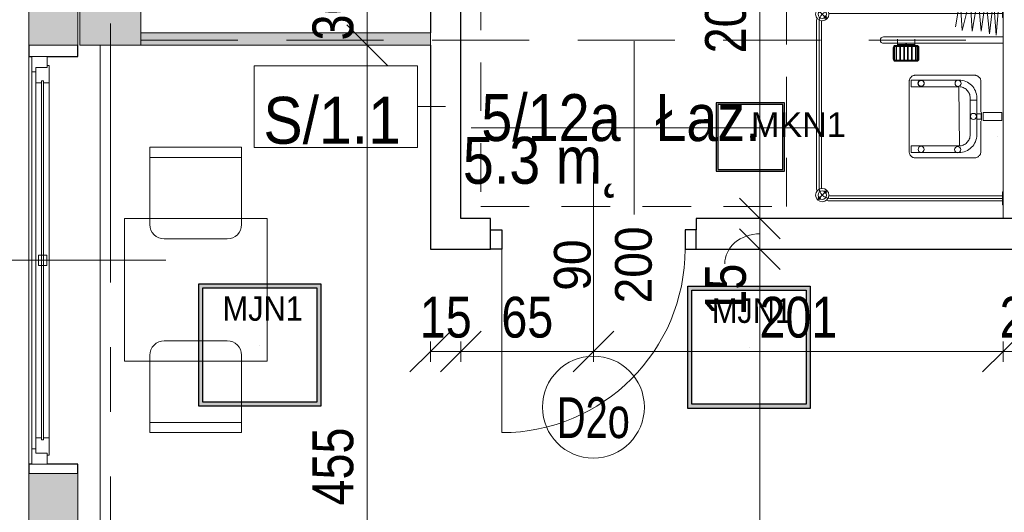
# Model space of a CAD drawing. Header units: centimetres. Extents: x -1631 to 21770, y -8842 to 3590.
# Tile 8 of 150: x -1257 to -774, y 644 to 886. Entities that reach past the tile are written whole.
import ezdxf

# ---------------------------------------------------------------- set-up
doc = ezdxf.new("R2010")
doc.units = ezdxf.units.CM
for name, pattern in [('Oś', [222.25, 127, -31.75, 31.75, -31.75]), ('Ponad', [39.688, 23.813, -15.875]), ('Ukryte', [71.438, 47.625, -23.813])]:
    doc.linetypes.add(name, pattern=pattern)
for name, color, linetype, lineweight in [('A-ANNO-DIMS', 211, 'Continuous', 13), ('A-ANNO-DIMS-100', 211, 'Continuous', 13), ('A-ANNO-NOTE', 131, 'Continuous', 9), ('A-AREA-IDEN', 2, 'Continuous', 13), ('A-DETL-GENF', 92, 'Continuous', 9), ('A-DETL-HDLN', 90, 'Ukryte', 9), ('A-DETL-MEDM', 33, 'Continuous', 13), ('A-DOOR', 31, 'Continuous', 13), ('A-FLOR-OVHD', 1, 'Ponad', 9), ('A-GLAZ', 151, 'Continuous', 13), ('A-GLAZ-IDEN', 152, 'Continuous', 13), ('A-WALL', 113, 'Continuous', 13), ('A-WALL-FNSH', 113, 'Continuous', 13), ('A-WALL-IDEN', 211, 'Continuous', 13), ('A-WALL-PATT', 111, 'Continuous', 13), ('I-FURN', 30, 'Continuous', 9), ('P-SANR-FIXT', 6, 'Continuous', 9), ('S-COLS', 52, 'Continuous', 13), ('S-GRID', 1, 'Continuous', 13)]:
    doc.layers.add(name, color=color, linetype=linetype, lineweight=lineweight)
doc.layers.add('E_oprawy', color=12, linetype='Continuous')
doc.styles.add('Arial', font='arial.ttf', dxfattribs={"width": 0.9, "height": 18})
doc.styles.add('Arial Narrow_5', font='ARIALN.TTF', dxfattribs={"height": 20})
doc.styles.add('Arial_1', font='arial.ttf', dxfattribs={"width": 0.7, "height": 20})
doc.styles.add('Arial_11', font='arial.ttf', dxfattribs={"width": 0.85, "height": 23})
doc.styles.add('Arial_12', font='arial.ttf', dxfattribs={"width": 0.9, "height": 23})
doc.styles.add('Arial_13', font='arial.ttf', dxfattribs={"height": 0.2})
doc.dimstyles.new('Diagonal_1_100__0__wewnętrzne', dxfattribs={"dimscale": 30.48, "dimtxt": 20.468619, "dimasz": 0.656168, "dimexe": 0.164042, "dimexo": 0.0625, "dimgap": 0.032808, "dimtad": 1, "dimdec": 0, "dimdsep": 46, "dimtxsty": 'Arial Narrow_5', "dimblk1": 'OBLIQUE', "dimblk2": 'OBLIQUE', "dimsah": 1, "dimcen": 0.09, "dimazin": 0, "dimtfac": 1, "dimtdec": 4, "dimtix": 1, "dimtmove": 1, "dimatfit": 3, "dimfxl": 0, "dimtvp": 1, "dimtolj": 1, "dimtzin": 0, "dimarcsym": 0})
doc.dimstyles.new('Diagonal_1_100__0__wewnętrzne_1', dxfattribs={"dimscale": 30.48, "dimtxt": 20.468619, "dimasz": 0.656168, "dimexe": 0.164042, "dimexo": 0.0625, "dimgap": 0.032808, "dimtad": 1, "dimdec": 0, "dimdsep": 46, "dimtxsty": 'Arial Narrow_5', "dimblk1": 'OBLIQUE', "dimblk2": 'OBLIQUE', "dimsah": 1, "dimcen": 0.09, "dimazin": 0, "dimtfac": 1, "dimtdec": 4, "dimtix": 1, "dimtmove": 0, "dimatfit": 3, "dimfxl": 0, "dimtvp": 1, "dimtolj": 1, "dimtzin": 0, "dimarcsym": 0})
doc.dimstyles.new('Diagonal_1_100__0__wewnętrzne_2', dxfattribs={"dimscale": 30.48, "dimtxt": 20.468619, "dimasz": 0.656168, "dimexe": 0.164042, "dimexo": 0.0625, "dimgap": 0.032808, "dimtad": 1, "dimdec": 0, "dimdsep": 46, "dimtxsty": 'Arial Narrow_5', "dimblk1": 'OBLIQUE', "dimblk2": 'OBLIQUE', "dimsah": 1, "dimcen": 0.09, "dimazin": 0, "dimtfac": 1, "dimtdec": 4, "dimtix": 1, "dimtmove": 2, "dimatfit": 3, "dimfxl": 0, "dimtvp": 1, "dimtolj": 1, "dimtzin": 0, "dimarcsym": 0})

# ---------------------------------------------------------------- blocks, each defined once
blk = doc.blocks.new('M_Concrete-Square-Column - 300 x 300mm-1794509-5_piętro III __10_50 m_ - stan projektowany')
at = {"layer": 'S-COLS', "lineweight": 9}
blk.add_hatch(color=254, dxfattribs=at).paths.add_polyline_path([(15, -15), (15, 15), (-15, 15), (-15, -15)], flags=0)
for p, q in [((15, 15), (-15, 15)), ((-15, 15), (-15, -15)), ((15, -15), (15, 15)), ((-15, -15), (15, -15))]:
    blk.add_line(p, q, dxfattribs=at)
blk = doc.blocks.new('Blat - Blat-1285693-5_piętro III __10_50 m_ - stan projektowany')
at = {"layer": 'I-FURN'}
for p, q in [((0, 70), (0, 0)), ((70, 70), (0, 70)), ((70, 0), (70, 70)), ((0, 0), (70, 0))]:
    blk.add_line(p, q, dxfattribs=at)
blk = doc.blocks.new('DRZWI 1S - automatyczna etykieta - Drzwi 90 _łazienkowe_-2364279-5_piętro III __10_50 m_ - stan projektowany')
at = {"layer": 'A-DETL-GENF'}
for p, q in [((-50.5, 7.5), (-50.5, -2)), ((-45, 7.5), (-50.5, 7.5)), ((-45, -2), (-45, 7.5)), ((50.5, 7.5), (45, 7.5)), ((45, 7.5), (45, -2)), ((50.5, -2), (50.5, 7.5)), ((-50.5, -2), (-45, -2)), ((45, -2), (50.5, -2))]:
    blk.add_line(p, q, dxfattribs=at)
at = {"layer": 'A-DETL-MEDM', "lineweight": 25}
for p, q in [((-45, 7.5), (-50.5, 7.5)), ((-50.5, 7.5), (-50.5, -2)), ((-45, -2), (-45, 7.5)), ((45, -2), (45, 7.5)), ((45, 7.5), (50.5, 7.5)), ((50.5, 7.5), (50.5, -2)), ((-50.5, -2), (-45, -2)), ((50.5, -2), (45, -2))]:
    blk.add_line(p, q, dxfattribs=at)
at = {"layer": 'A-DOOR'}
blk.add_line((45, 7.5), (45, 97.5), dxfattribs=at)
blk.add_arc((45, 7.5), 90, 90, 180, dxfattribs=at)
blk = doc.blocks.new('brodzik natryskowy dla N - Type 1-2359081-5_piętro III __10_50 m_ - stan projektowany')
at = {"layer": 'P-SANR-FIXT'}
for p, q in [((-27.37, -14.39), (-44.99, -15.67)), ((-44.73, -12.86), (-27.37, -14.39)), ((-42.55, -11.3), (-42.55, -11)), ((-36.05, -11.3), (-42.55, -11.3)), ((-40.55, -11.3), (-40.55, -95.8)), ((-39.3, -11), (-39.3, -95.8)), ((-38.05, -11.3), (-38.05, -95.8)), ((-36.05, -11), (-36.05, -11.3)), ((-26.61, -11.2), (-26.61, -69.6)), ((-23.41, -69.6), (-23.41, -11.2)), ((14.45, -11.52), (10.54, -11.52)), ((10.54, -11.52), (10.54, -20.79)), ((14.45, -11.52), (14.45, -20.79)), ((49.36, -11.3), (49.36, -11)), ((55.86, -11.3), (49.36, -11.3)), ((51.36, -11.3), (51.36, -95.8)), ((52.61, -11), (52.61, -96)), ((53.86, -11.3), (53.86, -95.8)), ((55.86, -11), (55.86, -11.3)), ((-28.14, -17.71), (-45.75, -19.5)), ((-44.99, -15.67), (-28.14, -17.71)), ((-29.41, -21.8), (-46.26, -23.33)), ((-46.26, -23.33), (-29.41, -26.14)), ((-45.75, -19.5), (-29.41, -21.8)), ((-7.62, -24.01), (-7.7, -24.28)), ((-7.51, -23.75), (-7.62, -24.01)), ((-7.38, -23.5), (-7.51, -23.75)), ((-7.23, -23.25), (-7.38, -23.5)), ((-7.05, -23.02), (-7.23, -23.25)), ((-6.85, -22.81), (-7.05, -23.02)), ((-6.64, -22.61), (-6.85, -22.81)), ((-6.41, -22.43), (-6.64, -22.61)), ((-6.17, -22.27), (-6.41, -22.43)), ((-5.92, -22.14), (-6.17, -22.27)), ((-5.66, -22.03), (-5.92, -22.14)), ((-5.39, -21.95), (-5.66, -22.03)), ((-5.12, -21.9), (-5.39, -21.95)), ((-4.84, -21.88), (-5.12, -21.9)), ((10.32, -21.88), (-4.84, -21.88)), ((0.75, -24.29), (1.58, -24.07)), ((1.58, -24.07), (2.44, -23.94)), ((2.44, -23.94), (4.41, -23.89)), ((22.33, -23.94), (3.78, -23.89)), ((4.41, -23.89), (4.41, -27.12)), ((10.54, -20.79), (14.45, -20.79)), ((14.44, -21.54), (10.55, -21.51)), ((13.8, -21.67), (11.19, -21.67)), ((11.19, -21.67), (11.19, -23.94)), ((11.19, -23.94), (13.8, -23.94)), ((13.8, -23.94), (13.8, -21.67)), ((30.14, -21.88), (14.73, -21.88)), ((23.2, -24.07), (22.33, -23.94)), ((24.03, -24.29), (23.2, -24.07)), ((30.36, -21.95), (30.1, -21.9)), ((30.62, -22.03), (30.14, -21.88)), ((30.87, -22.14), (30.62, -22.03)), ((31.12, -22.28), (30.87, -22.14)), ((31.36, -22.44), (31.12, -22.28)), ((31.59, -22.62), (31.36, -22.44)), ((31.81, -22.82), (31.59, -22.62)), ((32.01, -23.04), (31.81, -22.82)), ((32.19, -23.27), (32.01, -23.04)), ((32.35, -23.52), (32.19, -23.27)), ((32.49, -23.77), (32.35, -23.52)), ((32.6, -24.04), (32.49, -23.77)), ((32.68, -24.31), (32.6, -24.04)), ((-29.41, -26.14), (-45.5, -27.16)), ((-45.5, -27.16), (-29.67, -31)), ((-7.7, -24.28), (-7.74, -24.55)), ((-7.74, -24.55), (-7.74, -54.09)), ((-4.68, -29.22), (-4.32, -28.45)), ((-4.32, -28.45), (-3.88, -27.74)), ((-3.88, -27.74), (-3.38, -27.07)), ((-3.38, -27.07), (-2.82, -26.45)), ((-2.82, -26.45), (-2.2, -25.89)), ((-2.2, -25.89), (-1.53, -25.38)), ((-1.53, -25.38), (-0.81, -24.95)), ((-0.51, -28.74), (-0.87, -29.14)), ((-0.81, -24.95), (-0.05, -24.58)), ((-0.12, -28.38), (-0.51, -28.74)), ((0.31, -28.06), (-0.12, -28.38)), ((-0.05, -24.58), (0.75, -24.29)), ((0.76, -27.79), (0.31, -28.06)), ((1.25, -27.55), (0.76, -27.79)), ((1.76, -27.36), (1.25, -27.55)), ((2.29, -27.23), (1.76, -27.36)), ((2.84, -27.14), (2.29, -27.23)), ((3.4, -27.11), (2.84, -27.14)), ((4.41, -27.12), (3.4, -27.11)), ((3.78, -27.12), (21.37, -27.12)), ((21.37, -27.12), (21.94, -27.14)), ((21.94, -27.14), (22.49, -27.23)), ((22.49, -27.23), (23.02, -27.36)), ((23.02, -27.36), (23.53, -27.55)), ((23.53, -27.55), (24.01, -27.79)), ((24.01, -27.79), (24.47, -28.06)), ((24.83, -24.58), (24.03, -24.29)), ((24.47, -28.06), (24.89, -28.38)), ((25.59, -24.95), (24.83, -24.58)), ((24.89, -28.38), (25.29, -28.74)), ((25.29, -28.74), (25.65, -29.14)), ((26.31, -25.38), (25.59, -24.95)), ((26.98, -25.89), (26.31, -25.38)), ((27.59, -26.45), (26.98, -25.89)), ((28.16, -27.07), (27.59, -26.45)), ((28.66, -27.74), (28.16, -27.07)), ((29.09, -28.45), (28.66, -27.74)), ((29.46, -29.22), (29.09, -28.45)), ((32.74, -24.58), (32.68, -24.31)), ((32.74, -24.86), (32.74, -24.58)), ((32.74, -54.38), (32.74, -24.86)), ((-29.67, -31), (-44.99, -32.02)), ((-44.99, -32.02), (-31.46, -34.32)), ((-5.37, -32.6), (-5.32, -31.71)), ((-5.29, -56.03), (-5.37, -32.6)), ((-5.32, -31.71), (-5.19, -30.85)), ((-5.19, -30.85), (-4.98, -30.01)), ((-4.98, -30.01), (-4.68, -29.22)), ((26.92, -32.43), (-2.15, -32.63)), ((-2.15, -32.63), (-2.15, -56.03)), ((-2.03, -31.55), (-2.11, -32.1)), ((-1.89, -31.01), (-2.03, -31.55)), ((-1.71, -30.51), (-1.89, -31.01)), ((-1.47, -30.02), (-1.71, -30.51)), ((-1.19, -29.56), (-1.47, -30.02)), ((-0.87, -29.14), (-1.19, -29.56)), ((25.65, -29.14), (25.96, -29.56)), ((25.96, -29.56), (26.24, -30.02)), ((26.24, -30.02), (26.48, -30.51)), ((26.48, -30.51), (26.66, -31.01)), ((26.66, -31.01), (26.8, -31.55)), ((26.8, -31.55), (26.88, -32.1)), ((26.92, -56.03), (26.92, -32.43)), ((29.75, -30.01), (29.46, -29.22)), ((29.97, -30.85), (29.75, -30.01)), ((30.1, -31.71), (29.97, -30.85)), ((30.07, -32.63), (30.07, -56.03)), ((30.15, -32.6), (30.1, -31.71)), ((-21.31, -52.3), (-15.71, -52.3)), ((-21.31, -52.6), (-15.71, -52.6)), ((-21.31, -52.9), (-15.71, -52.9)), ((-5.23, -51), (-5.24, -51.15)), ((-5.24, -51.15), (-5.23, -51.29)), ((-5.21, -50.85), (-5.23, -51)), ((-5.23, -51.29), (-5.21, -51.44)), ((-5.18, -50.71), (-5.21, -50.85)), ((-5.21, -51.44), (-5.18, -51.58)), ((-5.13, -50.58), (-5.18, -50.71)), ((-5.18, -51.58), (-5.13, -51.71)), ((-5.07, -50.45), (-5.13, -50.58)), ((-5.13, -51.71), (-5.07, -51.84)), ((-4.99, -50.33), (-5.07, -50.45)), ((-5.07, -51.84), (-4.99, -51.96)), ((-4.91, -50.21), (-4.99, -50.33)), ((-4.99, -51.96), (-4.91, -52.08)), ((-4.81, -50.11), (-4.91, -50.21)), ((-4.91, -52.08), (-4.81, -52.18)), ((-4.71, -50.02), (-4.81, -50.11)), ((-4.81, -52.18), (-4.71, -52.27)), ((-4.6, -49.93), (-4.71, -50.02)), ((-4.71, -52.27), (-4.6, -52.36)), ((-4.48, -49.86), (-4.6, -49.93)), ((-4.6, -52.36), (-4.48, -52.43)), ((-4.35, -49.8), (-4.48, -49.86)), ((-4.48, -52.43), (-4.35, -52.49)), ((-4.21, -49.75), (-4.35, -49.8)), ((-4.35, -52.49), (-4.21, -52.54)), ((-4.07, -49.71), (-4.21, -49.75)), ((-4.21, -52.54), (-4.07, -52.58)), ((-3.93, -49.69), (-4.07, -49.71)), ((-4.07, -52.58), (-3.93, -52.6)), ((-3.78, -49.68), (-3.93, -49.69)), ((-3.93, -52.6), (-3.78, -52.61)), ((-3.78, -52.61), (-3.63, -52.6)), ((-3.48, -49.71), (-3.63, -49.69)), ((-3.63, -52.6), (-3.48, -52.58)), ((-3.34, -49.75), (-3.48, -49.71)), ((-3.48, -52.58), (-3.34, -52.54)), ((-3.21, -49.8), (-3.34, -49.75)), ((-3.34, -52.54), (-3.21, -52.49)), ((-3.08, -49.86), (-3.21, -49.8)), ((-3.21, -52.49), (-3.08, -52.43)), ((-2.96, -49.93), (-3.08, -49.86)), ((-3.08, -52.43), (-2.96, -52.36)), ((-2.85, -50.02), (-2.96, -49.93)), ((-2.96, -52.36), (-2.85, -52.27)), ((-2.74, -50.11), (-2.85, -50.02)), ((-2.85, -52.27), (-2.74, -52.18)), ((-2.65, -50.21), (-2.74, -50.11)), ((-2.74, -52.18), (-2.65, -52.08)), ((-2.56, -50.33), (-2.65, -50.21)), ((-2.65, -52.08), (-2.56, -51.96)), ((-2.49, -50.45), (-2.56, -50.33)), ((-2.56, -51.96), (-2.49, -51.84)), ((-2.43, -50.58), (-2.49, -50.45)), ((-2.49, -51.84), (-2.43, -51.71)), ((-2.38, -50.71), (-2.43, -50.58)), ((-2.43, -51.71), (-2.38, -51.58)), ((-2.34, -50.85), (-2.38, -50.71)), ((-2.38, -51.58), (-2.34, -51.44)), ((-2.32, -51), (-2.34, -50.85)), ((-2.34, -51.44), (-2.32, -51.29)), ((-2.31, -51.15), (-2.32, -51)), ((-2.32, -51.29), (-2.31, -51.15)), ((-22.41, -54.35), (-25.41, -54.35)), ((-22.81, -62.85), (-22.81, -54.35)), ((-22.61, -62.85), (-22.61, -54.35)), ((-22.41, -63.8), (-22.41, -53.4)), ((-22.11, -63.8), (-22.11, -53.4)), ((-21.81, -63.8), (-21.81, -53.4)), ((-21.81, -53.7), (-15.21, -53.7)), ((-21.81, -54), (-15.21, -54)), ((-21.81, -55.6), (-15.21, -55.6)), ((-21.81, -55.9), (-15.21, -55.9)), ((-21.81, -57.5), (-15.21, -57.5)), ((-21.81, -57.8), (-15.21, -57.8)), ((-15.21, -53.4), (-15.21, -63.8)), ((-14.91, -53.4), (-14.91, -63.8)), ((-14.61, -53.4), (-14.61, -63.8)), ((-7.74, -54.09), (-7.74, -54.37)), ((-7.74, -54.37), (-7.7, -54.64)), ((-7.7, -54.64), (-7.62, -54.91)), ((-7.62, -54.91), (-7.52, -55.18)), ((-7.52, -55.18), (-7.4, -55.43)), ((-7.4, -55.43), (-7.25, -55.67)), ((-7.25, -55.67), (-7.07, -55.9)), ((-7.07, -55.9), (-6.88, -56.11)), ((-6.88, -56.11), (-6.67, -56.31)), ((-6.67, -56.31), (-6.44, -56.49)), ((-6.44, -56.49), (-6.2, -56.64)), ((-6.2, -56.64), (-5.95, -56.77)), ((-5.95, -56.77), (-5.69, -56.88)), ((-5.69, -56.88), (-5.41, -56.96)), ((-5.41, -56.96), (-5.13, -57.01)), ((-2.15, -56.03), (-5.29, -56.03)), ((-5.13, -57.01), (29.82, -57.01)), ((26.92, -56.03), (30.07, -56.03)), ((29.82, -57.01), (30.1, -57.01)), ((30.1, -57.01), (30.38, -56.96)), ((30.38, -56.96), (30.65, -56.89)), ((30.65, -56.89), (30.92, -56.78)), ((30.92, -56.78), (31.17, -56.66)), ((31.17, -56.66), (31.41, -56.51)), ((31.41, -56.51), (31.64, -56.34)), ((31.64, -56.34), (31.85, -56.14)), ((31.85, -56.14), (32.05, -55.93)), ((32.05, -55.93), (32.22, -55.71)), ((32.22, -55.71), (32.38, -55.46)), ((32.38, -55.46), (32.51, -55.21)), ((32.51, -55.21), (32.61, -54.94)), ((32.61, -54.94), (32.69, -54.67)), ((32.69, -54.67), (32.74, -54.38)), ((-21.81, -59.4), (-15.21, -59.4)), ((-21.81, -59.7), (-15.21, -59.7)), ((-21.81, -61.3), (-15.21, -61.3)), ((-21.81, -61.6), (-15.21, -61.6)), ((-22.41, -62.85), (-25.41, -62.85)), ((-21.81, -63.2), (-15.21, -63.2)), ((-21.81, -63.5), (-15.21, -63.5)), ((-15.71, -64.3), (-21.31, -64.3)), ((-15.71, -64.6), (-21.31, -64.6)), ((-15.71, -64.9), (-21.31, -64.9)), ((-35.25, -97.25), (-40.13, -102.13)), ((47.11, -100.05), (-33.8, -100.05)), ((-33.8, -101.3), (47.11, -101.3)), ((48.56, -97.25), (53.43, -102.13)), ((47.11, -102.55), (-33.8, -102.55))]:
    blk.add_line(p, q, dxfattribs=at)
for centre, radius in [((12.42, -25.5), 1.5), ((-3.77, -33.05), 1.5), ((28.71, -33.24), 1.5), ((-3.85, -51.24), 1.5), ((28.59, -51.18), 1.5), ((-37.69, -99.69), 3.25), ((51, -99.69), 3.25), ((-39.18, -101.17), 0.62), ((-37.69, -99.69), 2.1), ((-39.18, -101.17), 0.32), ((-36.21, -98.2), 0.62), ((-36.21, -98.2), 0.32), ((49.51, -98.2), 0.62), ((51, -99.69), 2.1), ((49.51, -98.2), 0.32), ((52.48, -101.17), 0.62), ((52.48, -101.17), 0.32)]:
    blk.add_circle(centre, radius, dxfattribs=at)
for centre, radius, start, end in [((-21.31, -53.4), 1.1, 90, 180), ((-21.31, -53.4), 0.8, 90, 180), ((-21.31, -53.4), 0.5, 90, 180), ((-15.71, -53.4), 1.1, 360, 90), ((-15.71, -53.4), 0.8, 360, 90), ((-15.71, -53.4), 0.5, 360, 90), ((-21.31, -63.8), 1.1, 180, 270), ((-21.31, -63.8), 0.8, 180, 270), ((-21.31, -63.8), 0.5, 180, 270), ((-15.71, -63.8), 0.5, 270, 360), ((-15.71, -63.8), 0.8, 270, 360), ((-15.71, -63.8), 1.1, 270, 360), ((-25.01, -69.6), 1.6, 180, 360), ((-33.8, -95.8), 6.75, 180, 196.4965), ((-33.8, -95.8), 5.5, 180, 270), ((-33.8, -95.8), 4.25, 180, 188.8511), ((47.11, -95.8), 5.5, 270, 360), ((47.11, -95.8), 4.25, 351.1489, 360), ((47.11, -95.8), 6.75, 343.5035, 360), ((-33.8, -95.8), 4.25, 261.1489, 270), ((47.11, -95.8), 4.25, 270, 278.8511), ((-33.8, -95.8), 6.75, 253.5035, 270), ((47.11, -95.8), 6.75, 270, 286.4965)]:
    blk.add_arc(centre, radius, start, end, dxfattribs=at)
blk.add_ellipse((-23.14, -58.6), major_axis=(0, 0.325), ratio=0.224951, dxfattribs=at)
blk = doc.blocks.new('krzesło - krzesło-823058-5_piętro III __10_50 m_ - stan projektowany')
at = {"layer": 'I-FURN'}
for p, q in [((-22.5, 22.5), (-22.5, -15.5)), ((22.5, 22.5), (-22.5, 22.5)), ((22.5, -15.5), (22.5, 22.5)), ((22.5, 17.5), (-22.5, 17.5)), ((-15.5, -22.5), (15.5, -22.5))]:
    blk.add_line(p, q, dxfattribs=at)
for centre, start, end in [((-15.5, -15.5), 180, 270), ((15.5, -15.5), 270, 0)]:
    blk.add_arc(centre, 7, start, end, dxfattribs=at)
blk = doc.blocks.new('krzesło - krzesło-1270919-5_piętro III __10_50 m_ - stan projektowany')
at = {"layer": 'I-FURN'}
for p, q in [((-15.5, 22.5), (15.5, 22.5)), ((-22.5, -22.5), (-22.5, 15.5)), ((22.5, 15.5), (22.5, -22.5)), ((22.5, -17.5), (-22.5, -17.5)), ((22.5, -22.5), (-22.5, -22.5))]:
    blk.add_line(p, q, dxfattribs=at)
for centre, start, end in [((-15.5, 15.5), 90, 180), ((15.5, 15.5), 360, 90)]:
    blk.add_arc(centre, 7, start, end, dxfattribs=at)
blk = doc.blocks.new('Okno - automatyczna etykieta - 200x165 _projektowane_-2617392-5_piętro III __10_50 m_ - stan projektowany')
at = {"layer": 'A-GLAZ'}
for p, q in [((-92.5, 10.5), (-100, 10.5)), ((-100, 10.5), (-100, 3)), ((-100, 10.5), (100, 10.5)), ((-92.5, 8.5), (-92.5, 10.5)), ((92.5, 10.5), (-92.5, 10.5)), ((100, 10.5), (92.5, 10.5)), ((92.5, 10.5), (92.5, 8.5)), ((100, 3), (100, 10.5)), ((-87, 8.5), (-94.5, 8.5)), ((-94.5, 8.5), (-94.5, 3)), ((-94.5, 3), (-94.5, 8.5)), ((-94.5, 8.5), (-92.5, 8.5)), ((88, 5.75), (-88, 5.75)), ((-88, 5.75), (-88, 4.75)), ((-88, 4.75), (-88, 5.75)), ((-88, 5.75), (-87, 5.75)), ((-87, 5.75), (-87, 8.5)), ((87, 8.5), (-87, 8.5)), ((2.5, 7.25), (-2.5, 7.25)), ((-2.5, 7.25), (-2.5, 3.25)), ((2.5, 3.25), (2.5, 7.25)), ((94.5, 8.5), (87, 8.5)), ((87, 8.5), (87, 5.75)), ((87, 5.75), (88, 5.75)), ((88, 4.75), (88, 5.75)), ((88, 5.75), (88, 4.75)), ((92.5, 8.5), (94.5, 8.5)), ((94.5, 3), (94.5, 8.5)), ((94.5, 8.5), (94.5, 3)), ((-100, 3), (-94.5, 3)), ((-94.5, 3), (-95.5, 3)), ((-95.5, 3), (-95.5, 2)), ((-95.5, 2), (-87, 2)), ((-88, 4.75), (88, 4.75)), ((-87, 4.75), (-88, 4.75)), ((-87, 2), (-87, 4.75)), ((87, 2), (-87, 2)), ((-2.5, 3.25), (2.5, 3.25)), ((87, 4.75), (87, 2)), ((88, 4.75), (87, 4.75)), ((87, 2), (95.5, 2)), ((95.5, 3), (94.5, 3)), ((94.5, 3), (100, 3)), ((95.5, 2), (95.5, 3))]:
    blk.add_line(p, q, dxfattribs=at)
blk = doc.blocks.new('DIMBLOCK27-5_piętro III __10_50 m_ - stan projektowany')
at = {"layer": 'A-ANNO-DIMS-100', "transparency": 16777216}
for p, q in [((-1086.6, 873.33), (-1096.6, 883.33)), ((-1091.6, 873.33), (-1081.6, 873.33)), ((-1086.6, 873.33), (-1091.6, 873.33)), ((-1086.6, 418.33), (-1086.6, 873.33)), ((-1086.6, 873.33), (-1076.6, 863.33)), ((-1086.6, 418.33), (-1096.6, 428.33)), ((-1091.6, 418.33), (-1081.6, 418.33)), ((-1086.6, 418.33), (-1091.6, 418.33)), ((-1086.6, 418.33), (-1076.6, 408.33))]:
    blk.add_line(p, q, dxfattribs=at)
at = {"layer": 'A-ANNO-DIMS-100', "color": 0, "transparency": 16777216, "insert": (-1113.45, 647.61), "char_height": 20, "width": 45.6158, "attachment_point": 1, "rotation": 90, "line_spacing_factor": 0.974696, "style": 'Arial Narrow_5'}
blk.add_mtext('455', dxfattribs=at)
blk = doc.blocks.new('_Oblique')
at = {"color": 0, "linetype": 'ByBlock', "lineweight": -2}
blk.add_line((-0.5, -0.5), (0.5, 0.5), dxfattribs=at)
blk = doc.blocks.new('DIMBLOCK28-5_piętro III __10_50 m_ - stan projektowany')
at = {"layer": 'A-ANNO-DIMS-100', "transparency": 16777216}
for p, q in [((-1086.6, 903.33), (-1096.6, 913.33)), ((-1091.6, 903.33), (-1081.6, 903.33)), ((-1086.6, 903.33), (-1091.6, 903.33)), ((-1086.6, 873.33), (-1086.6, 903.33)), ((-1086.6, 903.33), (-1076.6, 893.33)), ((-1086.6, 873.33), (-1096.6, 883.33)), ((-1091.6, 873.33), (-1081.6, 873.33)), ((-1086.6, 873.33), (-1091.6, 873.33)), ((-1086.6, 873.33), (-1076.6, 863.33))]:
    blk.add_line(p, q, dxfattribs=at)
at = {"layer": 'A-ANNO-DIMS-100', "color": 0, "transparency": 16777216, "insert": (-1113.45, 875.65), "char_height": 20, "width": 30.4105, "attachment_point": 1, "rotation": 90, "line_spacing_factor": 0.974696, "style": 'Arial Narrow_5'}
blk.add_mtext('30', dxfattribs=at)
blk = doc.blocks.new('DIMBLOCK110-5_piętro III __10_50 m_ - stan projektowany')
at = {"layer": 'A-ANNO-DIMS-100', "transparency": 16777216}
for p, q in [((-893.96, 988.33), (-903.96, 998.33)), ((-888.96, 988.33), (-898.96, 988.33)), ((-893.96, 988.33), (-893.96, 788.33)), ((-893.96, 988.33), (-883.96, 978.33)), ((-893.96, 988.33), (-888.96, 988.33)), ((-893.96, 788.33), (-903.96, 798.33)), ((-888.96, 788.33), (-898.96, 788.33)), ((-893.96, 788.33), (-883.96, 778.33)), ((-893.96, 788.33), (-888.96, 788.33))]:
    blk.add_line(p, q, dxfattribs=at)
at = {"layer": 'A-ANNO-DIMS-100', "color": 0, "transparency": 16777216, "insert": (-920.81, 869.32), "char_height": 20, "width": 45.6158, "attachment_point": 1, "rotation": 90, "line_spacing_factor": 0.974696, "style": 'Arial Narrow_5'}
blk.add_mtext('200', dxfattribs=at)
blk = doc.blocks.new('DIMBLOCK111-5_piętro III __10_50 m_ - stan projektowany')
at = {"layer": 'A-ANNO-DIMS-100', "transparency": 16777216}
for p, q in [((-893.96, 788.33), (-903.96, 798.33)), ((-888.96, 788.33), (-898.96, 788.33)), ((-893.96, 788.33), (-893.96, 773.33)), ((-893.96, 788.33), (-883.96, 778.33)), ((-893.96, 788.33), (-888.96, 788.33)), ((-893.96, 773.33), (-903.96, 783.33)), ((-888.96, 773.33), (-898.96, 773.33)), ((-893.96, 773.33), (-883.96, 763.33)), ((-893.96, 773.33), (-888.96, 773.33))]:
    blk.add_line(p, q, dxfattribs=at)
blk.add_ellipse((-893.96, 766.06), major_axis=(17.24, 0), ratio=0.856119, start_param=1.570796, end_param=3.141593, dxfattribs=at)
at = {"layer": 'A-ANNO-DIMS-100', "color": 0, "transparency": 16777216, "insert": (-920.81, 740.72), "char_height": 20, "width": 30.4105, "attachment_point": 1, "rotation": 90, "line_spacing_factor": 0.974696, "style": 'Arial Narrow_5'}
blk.add_mtext('15', dxfattribs=at)
blk = doc.blocks.new('DIMBLOCK112-5_piętro III __10_50 m_ - stan projektowany')
at = {"layer": 'A-ANNO-DIMS-100', "transparency": 16777216}
for p, q in [((-893.96, 773.33), (-903.96, 783.33)), ((-888.96, 773.33), (-898.96, 773.33)), ((-893.96, 773.33), (-893.96, 418.33)), ((-893.96, 773.33), (-883.96, 763.33)), ((-893.96, 773.33), (-888.96, 773.33)), ((-893.96, 418.33), (-903.96, 428.33)), ((-888.96, 418.33), (-898.96, 418.33)), ((-893.96, 418.33), (-883.96, 408.33)), ((-893.96, 418.33), (-888.96, 418.33))]:
    blk.add_line(p, q, dxfattribs=at)
at = {"layer": 'A-ANNO-DIMS-100', "color": 0, "transparency": 16777216, "insert": (-920.81, 576.82), "char_height": 20, "width": 45.6158, "attachment_point": 1, "rotation": 90, "line_spacing_factor": 0.974696, "style": 'Arial Narrow_5'}
blk.add_mtext('355', dxfattribs=at)
blk = doc.blocks.new('METKA_POMIESZCZENIA2 - Rozbudowana - bez ramki-2396678-5_piętro III __10_50 m_ - stan projektowany')
at = {"layer": 'A-AREA-IDEN'}
for p, q in [((0, 0.425), (0, 0)), ((0.0976, 0), (-0.8, 0)), ((-0.8, 0), (0.9, 0)), ((0, 0), (0, -0.425))]:
    blk.add_line(p, q, dxfattribs=at)
blk = doc.blocks.new('DIMBLOCK176-5_piętro III __10_50 m_ - stan projektowany')
at = {"layer": 'A-ANNO-DIMS-100', "transparency": 16777216}
for p, q in [((-1055.62, 723.09), (-1045.62, 733.09)), ((-1040.62, 723.09), (-1030.62, 733.09)), ((-1055.62, 728.09), (-1055.62, 718.09)), ((-1055.62, 723.09), (-1055.62, 728.09)), ((-1040.62, 728.09), (-1040.62, 718.09)), ((-1040.62, 723.09), (-1040.62, 728.09)), ((-1055.62, 723.09), (-1065.62, 713.09)), ((-1055.62, 723.09), (-1040.62, 723.09)), ((-1040.62, 723.09), (-1050.62, 713.09))]:
    blk.add_line(p, q, dxfattribs=at)
at = {"layer": 'A-ANNO-DIMS-100', "color": 0, "transparency": 16777216, "insert": (-1060.79, 749.94), "char_height": 20, "width": 30.4105, "attachment_point": 1, "line_spacing_factor": 0.974696, "style": 'Arial Narrow_5'}
blk.add_mtext('15', dxfattribs=at)
blk = doc.blocks.new('DIMBLOCK177-5_piętro III __10_50 m_ - stan projektowany')
at = {"layer": 'A-ANNO-DIMS-100', "transparency": 16777216}
for p, q in [((-1040.62, 723.09), (-1030.62, 733.09)), ((-975.62, 723.09), (-965.62, 733.09)), ((-1040.62, 728.09), (-1040.62, 718.09)), ((-1040.62, 723.09), (-1040.62, 728.09)), ((-975.62, 728.09), (-975.62, 718.09)), ((-975.62, 723.09), (-975.62, 728.09)), ((-1040.62, 723.09), (-1050.62, 713.09)), ((-1040.62, 723.09), (-975.62, 723.09)), ((-975.62, 723.09), (-985.62, 713.09))]:
    blk.add_line(p, q, dxfattribs=at)
at = {"layer": 'A-ANNO-DIMS-100', "color": 0, "transparency": 16777216, "insert": (-1020.79, 749.94), "char_height": 20, "width": 30.4105, "attachment_point": 1, "line_spacing_factor": 0.974696, "style": 'Arial Narrow_5'}
blk.add_mtext('65', dxfattribs=at)
blk = doc.blocks.new('DIMBLOCK178-5_piętro III __10_50 m_ - stan projektowany')
at = {"layer": 'A-ANNO-DIMS-100', "transparency": 16777216}
for p, q in [((-975.62, 723.09), (-965.62, 733.09)), ((-774.62, 723.09), (-764.62, 733.09)), ((-975.62, 728.09), (-975.62, 718.09)), ((-975.62, 723.09), (-975.62, 728.09)), ((-774.62, 728.09), (-774.62, 718.09)), ((-774.62, 723.09), (-774.62, 728.09)), ((-975.62, 723.09), (-985.62, 713.09)), ((-975.62, 723.09), (-774.62, 723.09)), ((-774.62, 723.09), (-784.62, 713.09))]:
    blk.add_line(p, q, dxfattribs=at)
at = {"layer": 'A-ANNO-DIMS-100', "color": 0, "transparency": 16777216, "insert": (-894.13, 749.94), "char_height": 20, "width": 45.6158, "attachment_point": 1, "line_spacing_factor": 0.974696, "style": 'Arial Narrow_5'}
blk.add_mtext('201', dxfattribs=at)
blk = doc.blocks.new('DIMBLOCK179-5_piętro III __10_50 m_ - stan projektowany')
at = {"layer": 'A-ANNO-DIMS-100', "transparency": 16777216}
for p, q in [((-774.62, 723.09), (-764.62, 733.09)), ((-752.62, 723.09), (-742.62, 733.09)), ((-774.62, 728.09), (-774.62, 718.09)), ((-774.62, 723.09), (-774.62, 728.09)), ((-752.62, 728.09), (-752.62, 718.09)), ((-752.62, 723.09), (-752.62, 728.09)), ((-774.62, 723.09), (-784.62, 713.09)), ((-774.62, 723.09), (-752.62, 723.09)), ((-752.62, 723.09), (-762.62, 713.09))]:
    blk.add_line(p, q, dxfattribs=at)
at = {"layer": 'A-ANNO-DIMS-100', "color": 0, "transparency": 16777216, "insert": (-776.29, 749.94), "char_height": 20, "width": 30.4105, "attachment_point": 1, "line_spacing_factor": 0.974696, "style": 'Arial Narrow_5'}
blk.add_mtext('22', dxfattribs=at)
blk = doc.blocks.new('ET sciana_AT7 - 10mm-2270614-5_piętro III __10_50 m_ - stan projektowany')
at = {"layer": 'A-WALL-IDEN'}
for p, q in [((-0.4, 0.196875), (0.4, 0.196875)), ((-0.4, -0.203125), (-0.4, 0.196875)), ((0.4, 0.196875), (0.4, -0.203125)), ((-0.4, -0.203125), (0.4, -0.203125))]:
    blk.add_line(p, q, dxfattribs=at)
blk = doc.blocks.new('Okno_LD_typ 100 - metka _ wys_parapetu-2491833-5_piętro III __10_50 m_ - stan projektowany')
at = {"layer": 'A-GLAZ-IDEN'}
blk.add_line((0, 1.8925), (0, -0.3919), dxfattribs=at)
blk.add_circle((0, -0.0919), 0.3, dxfattribs=at)
at = {"layer": 'A-GLAZ-IDEN', "insert": (0.4711, 0.6634), "char_height": 0.2, "width": 0.48783, "attachment_point": 3, "rotation": 90, "line_spacing_factor": 0.936439, "style": 'Arial_13', "bg_fill": 3, "box_fill_scale": 1.25, "bg_fill_color": 256, "bg_fill_true_color": 13158600, "bg_fill_transparency": 0}
blk.add_mtext('\\pxqr,t6.35,12.7,19.05,25.4,31.75,38.1,44.45,50.8,57.15,63.5,69.85,76.2,82.55,88.9,95.25,101.6,107.95,114.3,120.65,127,133.35,139.7,146.05,152.4,158.75,165.1,171.45,177.8,184.15,190.5,196.85,203.2;{hp= }', dxfattribs=at)
blk = doc.blocks.new('MJN1')
at = {"layer": 'E_oprawy', "linetype": 'ByBlock'}
h = blk.add_hatch(color=256, dxfattribs=at)
h.paths.add_polyline_path([(-30, -30), (-30, 30), (30, 30), (30, -30)])
h.paths.add_polyline_path([(-28, -28), (-28, 28), (28, 28), (28, -28)], flags=16)
for points in [[(-30, -30), (-30, 30), (30, 30), (30, -30)], [(-28, -28), (-28, 28), (28, 28), (28, -28)]]:
    blk.add_lwpolyline(points, close=True, dxfattribs=at)
blk.add_circle((0, 0), 0.0000001, dxfattribs=at)
at = {"layer": 'E_oprawy', "color": 4, "style": 'Arial', "width": 0.9}
blk.add_text('MJN1', height=12, dxfattribs=at).set_placement((-18.29, 11.9))
blk = doc.blocks.new('MKN1')
at = {"layer": 'E_oprawy', "linetype": 'ByBlock'}
for points in [[(9572.75, 390.73), (9572.75, 357.13), (9606.35, 357.13), (9606.35, 390.73)], [(9573.55, 389.92), (9573.55, 357.92), (9605.55, 357.92), (9605.55, 389.92)]]:
    blk.add_lwpolyline(points, close=True, dxfattribs=at)
for centre in [(9589.55, 373.92), (9710.84, 373.92)]:
    blk.add_circle(centre, 0.01, dxfattribs=at)
at = {"layer": 'E_oprawy', "color": 4, "linetype": 'ByBlock', "insert": (9589.85, 385.97), "char_height": 0.2, "width": 42.2965, "attachment_point": 1}
blk.add_mtext('{\\fArial|b0|i0|c0|p0;\\H60x;MKN1}', dxfattribs=at)

msp = doc.modelspace()

# ---------------------------------------------------------------- hatches: boundary and pattern name
at = {"layer": 'A-WALL-PATT'}
h = msp.add_hatch(color=9, dxfattribs=at)
h.paths.add_polyline_path([(-1228.62, 393.33), (-1228.62, 423.33), (-1252.62, 423.33), (-1252.62, 393.33)], flags=0)
h.paths.add_polyline_path([(-1252.62, 633.33), (-1228.62, 633.33), (-1228.62, 663.33), (-1252.62, 663.33)], flags=0)
h.paths.add_polyline_path([(-1228.62, 873.33), (-1228.62, 903.33), (-1252.62, 903.33), (-1252.62, 873.33)], flags=0)
h.paths.add_polyline_path([(-1228.62, 1113.33), (-1228.62, 1143.33), (-1252.62, 1143.33), (-1252.62, 1113.33)], flags=0)
h.paths.add_polyline_path([(-1228.62, 1353.33), (-1228.62, 1383.33), (-1252.62, 1383.33), (-1252.62, 1353.33)], flags=0)
msp.add_hatch(color=9, dxfattribs=at).paths.add_polyline_path([(-1055.62, 873.33), (-1055.62, 879.33), (-1197.62, 879.33), (-1197.62, 873.33), (-1083.22, 873.33)], flags=0)

# ---------------------------------------------------------------- linework, layer by layer
at = {"layer": 'A-ANNO-NOTE', "lineweight": 13}
msp.add_line((-975.62, 810.83), (-975.62, 720.83), dxfattribs=at)
msp.add_line((-975.62, 810.83), (-975.62, 720.83), dxfattribs=at)
msp.add_circle((-975.62, 695.83), 25, dxfattribs=at)
at = {"layer": 'A-DETL-HDLN'}
msp.add_line((-1197.62, 875.83), (1172.38, 875.83), dxfattribs=at)
at = {"layer": 'A-FLOR-OVHD'}
for p, q in [((-1030.89, 944.27), (-1030.89, 794.27)), ((-880.89, 794.27), (-880.89, 944.27)), ((-1030.89, 794.27), (-880.89, 794.27))]:
    msp.add_line(p, q, dxfattribs=at)
at = {"layer": 'A-WALL', "color": 7, "lineweight": 25}
for p, q in [((-1040.62, 788.33), (-1040.62, 988.33)), ((-1055.62, 897.33), (-1055.62, 879.33)), ((-1252.62, 873.33), (-1252.62, 867.83)), ((-1228.62, 867.83), (-1228.62, 873.33)), ((-1055.62, 873.33), (-1055.62, 773.33)), ((-1252.62, 867.83), (-1251.12, 867.83)), ((-1243.62, 867.83), (-1228.62, 867.83)), ((-1026.12, 788.33), (-1040.62, 788.33)), ((-1026.12, 782.83), (-1026.12, 788.33)), ((-752.62, 788.33), (-925.12, 788.33)), ((-925.12, 788.33), (-925.12, 782.83)), ((-1055.62, 773.33), (-1026.12, 773.33)), ((-925.12, 773.33), (-752.62, 773.33)), ((-1251.12, 667.83), (-1252.62, 667.83)), ((-1252.62, 667.83), (-1252.62, 663.33)), ((-1228.62, 667.83), (-1243.62, 667.83)), ((-1228.62, 663.33), (-1228.62, 667.83))]:
    msp.add_line(p, q, dxfattribs=at)
at = {"layer": 'A-WALL', "lineweight": 9}
for p, q in [((-1252.62, 903.33), (-1252.62, 873.33)), ((-1228.62, 873.33), (-1228.62, 903.33)), ((-1055.62, 879.33), (-1197.62, 879.33)), ((-1217.62, 873.33), (-1217.62, 423.33)), ((-1197.62, 873.33), (-1055.62, 873.33)), ((-1252.62, 667.83), (-1252.62, 867.83)), ((-1252.62, 663.33), (-1252.62, 633.33)), ((-1228.62, 633.33), (-1228.62, 663.33))]:
    msp.add_line(p, q, dxfattribs=at)
at = {"layer": 'A-WALL'}
for p, q in [((-1055.62, 873.33), (-1055.62, 879.33)), ((-1252.62, 873.33), (-1228.62, 873.33)), ((-1228.62, 663.33), (-1252.62, 663.33))]:
    msp.add_line(p, q, dxfattribs=at)
at = {"layer": 'A-WALL-FNSH', "color": 250, "lineweight": 9}
msp.add_line((-774.62, 988.33), (-774.62, 788.33), dxfattribs=at)
at = {"layer": 'A-WALL-IDEN'}
msp.add_line((-1048.12, 843.18), (-1062, 843.18), dxfattribs=at)
at = {"layer": 'S-GRID', "linetype": 'Oś'}
msp.add_line((-1212.62, 2884.27), (-1212.62, 27.13), dxfattribs=at)

# ---------------------------------------------------------------- block references
at = {"layer": 'A-AREA-IDEN', "xscale": 99.99999999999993, "yscale": 99.99999999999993, "zscale": 99.99999999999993}
msp.add_blockref('METKA_POMIESZCZENIA2 - Rozbudowana - bez ramki-2396678-5_piętro III __10_50 m_ - stan projektowany', (-955.61, 832.77), dxfattribs=at)
at = {"layer": 'A-DOOR', "rotation": 180}
msp.add_blockref('DRZWI 1S - automatyczna etykieta - Drzwi 90 _łazienkowe_-2364279-5_piętro III __10_50 m_ - stan projektowany', (-975.62, 780.83), dxfattribs=at)
at = {"layer": 'A-GLAZ', "rotation": 89.9999999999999}
msp.add_blockref('Okno - automatyczna etykieta - 200x165 _projektowane_-2617392-5_piętro III __10_50 m_ - stan projektowany', (-1240.62, 767.83), dxfattribs=at)
at = {"layer": 'A-WALL-IDEN', "xscale": 99.99999999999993, "yscale": 99.99999999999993, "zscale": 99.99999999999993}
msp.add_blockref('ET sciana_AT7 - 10mm-2270614-5_piętro III __10_50 m_ - stan projektowany', (-1102, 843.5), dxfattribs=at)
at = {"layer": 'E_oprawy', "linetype": 'ByBlock'}
msp.add_blockref('MKN1', (-10488.17, 454.4), dxfattribs=at)
at = {"layer": 'E_oprawy'}
for p in [(-1139.29, 726.29), (-899.24, 725.23)]:
    msp.add_blockref('MJN1', p, dxfattribs=at)
at = {"layer": 'I-FURN', "rotation": 180}
for name, p in [('krzesło - krzesło-1270919-5_piętro III __10_50 m_ - stan projektowany', (-1170.73, 800.83)), ('Blat - Blat-1285693-5_piętro III __10_50 m_ - stan projektowany', (-1135.73, 788.33)), ('krzesło - krzesło-823058-5_piętro III __10_50 m_ - stan projektowany', (-1170.73, 705.83))]:
    msp.add_blockref(name, p, dxfattribs=at)
at = {"layer": 'P-SANR-FIXT', "rotation": 270.0000000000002}
msp.add_blockref('brodzik natryskowy dla N - Type 1-2359081-5_piętro III __10_50 m_ - stan projektowany', (-763.62, 850.83), dxfattribs=at)
at = {"layer": 'S-COLS', "lineweight": 9}
msp.add_blockref('M_Concrete-Square-Column - 300 x 300mm-1794509-5_piętro III __10_50 m_ - stan projektowany', (-1212.62, 888.33), dxfattribs=at)

# ---------------------------------------------------------------- texts
at = {"layer": 'A-ANNO-NOTE', "lineweight": 211, "char_height": 18, "attachment_point": 5, "rotation": 90, "line_spacing_factor": 0.936439, "style": 'Arial'}
for s, insert, width in [('\\pxqc,t6.35,12.7,19.05,25.4,31.75,38.1,44.45,50.8,57.15,63.5,69.85,76.2,82.55,88.9,95.25,101.6,107.95,114.3,120.65,127,133.35,139.7,146.05,152.4,158.75,165.1,171.45,177.8,184.15,190.5,196.85,203.2;{200}', (-955.86, 765.59), 38.07), ('\\pxqc,t6.35,12.7,19.05,25.4,31.75,38.1,44.45,50.8,57.15,63.5,69.85,76.2,82.55,88.9,95.25,101.6,107.95,114.3,120.65,127,133.35,139.7,146.05,152.4,158.75,165.1,171.45,177.8,184.15,190.5,196.85,203.2;{200}', (-955.86, 765.59), 38.07), ('\\pxqc,t6.35,12.7,19.05,25.4,31.75,38.1,44.45,50.8,57.15,63.5,69.85,76.2,82.55,88.9,95.25,101.6,107.95,114.3,120.65,127,133.35,139.7,146.05,152.4,158.75,165.1,171.45,177.8,184.15,190.5,196.85,203.2;{90}', (-985.86, 765.5), 25.65)]:
    msp.add_mtext(s, dxfattribs=dict(at, insert=insert, width=width))
at = {"layer": 'A-ANNO-NOTE', "lineweight": 211, "insert": (-975.65, 690.53), "char_height": 20, "width": 37.03, "attachment_point": 5, "line_spacing_factor": 0.936439, "style": 'Arial_1'}
msp.add_mtext('\\pxqc,t4.445,8.89,13.335,17.78,22.225,26.67,31.115,35.56,40.005,44.45,48.895,53.34,57.785,62.23,66.675,71.12,75.565,80.01,84.455,88.9,93.345,97.79,102.235,106.68,111.125,115.57,120.015,124.46,128.905,133.35,137.795,142.24;{D2o}', dxfattribs=at)
at = {"layer": 'A-AREA-IDEN', "char_height": 23, "line_spacing_factor": 0.936439, "style": 'Arial_11'}
for s, insert, width, attachment_point in [('\\pxqr,t3.69565,7.3913,11.08696,14.78261,18.47826,22.17391,25.86957,29.56522,33.26087,36.95652,40.65217,44.34783,48.04348,51.73913,55.43478,59.13043,62.82609,66.52174,70.21739,73.91304,77.6087,81.30435,85,88.69565,92.3913,96.08696,99.78261,103.47826,107.17391,110.86957,114.56522,118.26087;{5/12a}', (-962.27, 825.99), 68, 9), ('\\pt84.99995,169.9999,255.00008,340.00003,424.99998,509.99993,595.00011,680.00006,765.00001,849.99996,934.99991,1020.00009,1105.00004,1189.99999,1274.99994,1359.99989,1445.00007,1530.00002,1614.99997,1699.99992,1785.0001,1870.00005,1955,2039.99995,2124.9999,2210.00008,2295.00003,2379.99998,2464.99993,2550.00011,2635.00006,2720.00001;Łaz.', (-945.19, 825.99), 51.765, 7), ('\\pt84.99995,169.9999,255.00008,340.00003,424.99998,509.99993,595.00011,680.00006,765.00001,849.99996,934.99991,1020.00009,1105.00004,1189.99999,1274.99994,1359.99989,1445.00007,1530.00002,1614.99997,1699.99992,1785.0001,1870.00005,1955,2039.99995,2124.9999,2210.00008,2295.00003,2379.99998,2464.99993,2550.00011,2635.00006,2720.00001;5.3 m˛', (-962.27, 828.38), 76.5, 3)]:
    msp.add_mtext(s, dxfattribs=dict(at, insert=insert, width=width, attachment_point=attachment_point))
at = {"layer": 'A-WALL-IDEN', "insert": (-1103.81, 836.34), "char_height": 23, "width": 67.32, "attachment_point": 5, "line_spacing_factor": 0.936439, "style": 'Arial_12'}
msp.add_mtext('\\pxqc,t4.96957,9.93913,14.9087,19.87826,24.84783,29.81739,34.78696,39.75652,44.72609,49.69565,54.66522,59.63478,64.60435,69.57391,74.54348,79.51304,84.48261,89.45217,94.42174,99.3913,104.36087,109.33043,114.3,119.26957,124.23913,129.2087,134.17826,139.14783,144.11739,149.08696,154.05652,159.02609;{S/1.1}', dxfattribs=at)

# ---------------------------------------------------------------- dimensions: what is measured, and where the dimension line sits
at = {"layer": 'A-ANNO-DIMS'}
for base, p1, p2, angle, override, picture, middle in [((-893.96, 788.33), (-888.96, 988.33), (-888.96, 788.33), 90, {"dimpost": '<>', "dimfxl": 200}, 'DIMBLOCK110-5_piętro III __10_50 m_ - stan projektowany', (-905.17, 888.33)), ((-1086.6, 903.33), (-1091.6, 873.33), (-1091.6, 903.33), 90, {"dimpost": '<>', "dimfxl": 30}, 'DIMBLOCK28-5_piętro III __10_50 m_ - stan projektowany', (-1097.81, 888.33)), ((-893.96, 418.33), (-888.96, 773.33), (-888.96, 418.33), 90, {"dimpost": '<>', "dimfxl": 355}, 'DIMBLOCK112-5_piętro III __10_50 m_ - stan projektowany', (-905.17, 595.83)), ((-1040.62, 723.09), (-1055.62, 728.09), (-1040.62, 728.09), 0, {"dimpost": '<>', "dimfxl": 15}, 'DIMBLOCK176-5_piętro III __10_50 m_ - stan projektowany', (-1048.12, 734.31)), ((-975.62, 723.09), (-1040.62, 728.09), (-975.62, 728.09), 0, {"dimpost": '<>', "dimfxl": 65}, 'DIMBLOCK177-5_piętro III __10_50 m_ - stan projektowany', (-1008.12, 734.31)), ((-774.62, 723.09), (-975.62, 728.09), (-774.62, 728.09), 0, {"dimpost": '<>', "dimfxl": 201}, 'DIMBLOCK178-5_piętro III __10_50 m_ - stan projektowany', (-875.12, 734.31)), ((-752.62, 723.09), (-774.62, 728.09), (-752.62, 728.09), 0, {"dimpost": '<>', "dimfxl": 22}, 'DIMBLOCK179-5_piętro III __10_50 m_ - stan projektowany', (-763.62, 734.14))]:
    dim = msp.add_linear_dim(base=base, p1=p1, p2=p2, angle=angle, dimstyle='Diagonal_1_100__0__wewnętrzne_1', override=override, dxfattribs=at)
    dim.commit()
    dim.dimension.update_dxf_attribs({"geometry": picture, "text_midpoint": middle})
for base, p1, p2, dimstyle, override, picture, middle in [((-1086.6, 873.33), (-1091.6, 418.33), (-1091.6, 873.33), 'Diagonal_1_100__0__wewnętrzne_2', {"dimpost": '<>', "dimfxl": 455}, 'DIMBLOCK27-5_piętro III __10_50 m_ - stan projektowany', (-1100.12, 670.41)), ((-893.96, 773.33), (-888.96, 788.33), (-888.96, 773.33), 'Diagonal_1_100__0__wewnętrzne', {"dimpost": '<>', "dimfxl": 15}, 'DIMBLOCK111-5_piętro III __10_50 m_ - stan projektowany', (-907.48, 755.93))]:
    dim = msp.add_linear_dim(base=base, p1=p1, p2=p2, angle=90, dimstyle=dimstyle, override=override, dxfattribs=at)
    dim.commit()
    dim.dimension.update_dxf_attribs({"geometry": picture, "text_midpoint": middle, "dimtype": 160, "text_rotation": 90})

# ---------------------------------------------------------------- next in the draw order: block references
at = {"layer": 'A-GLAZ-IDEN', "xscale": 99.99999999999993, "yscale": 99.99999999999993, "zscale": 99.99999999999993, "rotation": 270.0000000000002}
msp.add_blockref('Okno_LD_typ 100 - metka _ wys_parapetu-2491833-5_piętro III __10_50 m_ - stan projektowany', (-1374.73, 767.83), dxfattribs=at)

doc.saveas('drawing.dxf')
